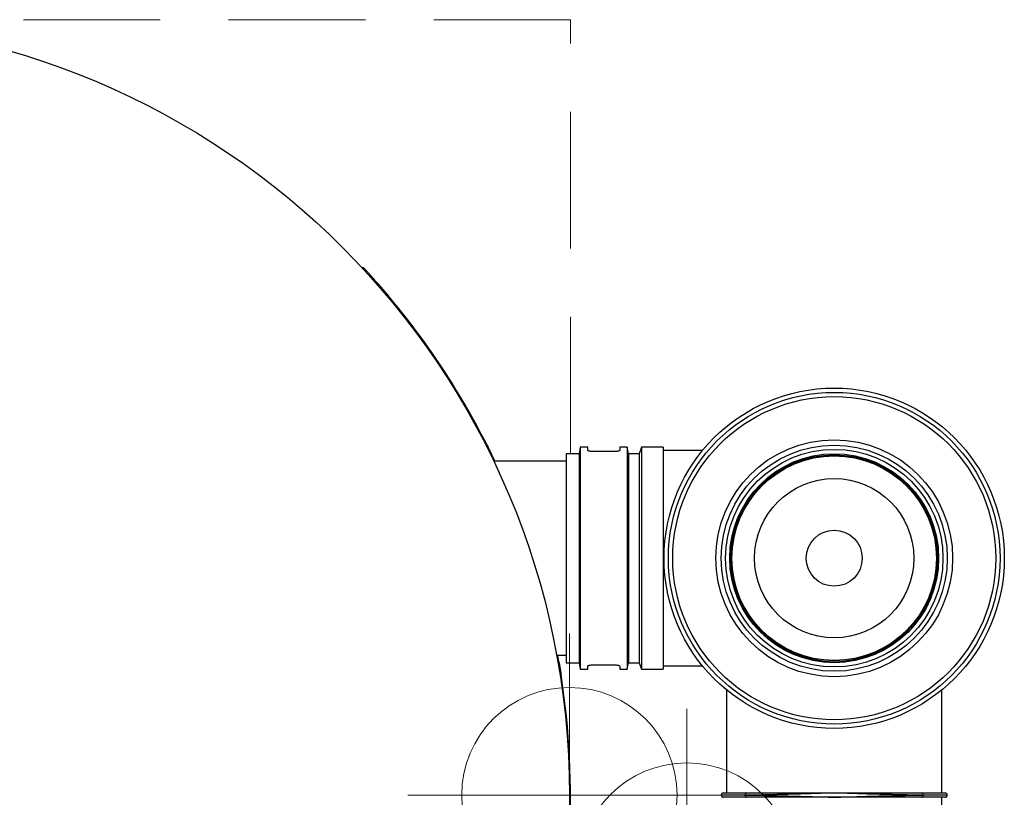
# Model space of a CAD drawing. Header units: millimetres. Extents: x -4127 to -3206, y -102 to 747.
# Tile 5 of 5: x -3663 to -3206, y 386 to 747. Entities that reach past the tile are written whole.
import ezdxf

# ---------------------------------------------------------------- set-up
doc = ezdxf.new("R2010")
doc.units = ezdxf.units.MM
doc.header["$PDSIZE"] = -1
doc.linetypes.add('HIDDEN', pattern=[1.905, 1.27, -0.635])

# ---------------------------------------------------------------- blocks, each defined once
blk = doc.blocks.new('Block4')
at = {"color": 7, "linetype": 'Continuous', "lineweight": 0}
for p, q in [((-6347.6, -1580.34), (-6347.6, -1730.34)), ((-6422.6, -1655.34), (-6272.6, -1655.34))]:
    blk.add_line(p, q, dxfattribs=at)
blk.add_circle((-6347.6, -1655.34), 50, dxfattribs=at)
blk.add_point((-6347.6, -1655.34), dxfattribs=at)
blk = doc.blocks.new('Block5')
at = {"color": 7, "linetype": 'Continuous'}
blk.add_blockref('Block4', (6347.6, 1655.34), dxfattribs=at)

msp = doc.modelspace()

# ---------------------------------------------------------------- linework, layer by layer
at = {"color": 7, "linetype": 'HIDDEN', "lineweight": 15, "ltscale": 50}
for p, q in [((-3407.25, 746.67), (-4127.25, 746.67)), ((-3407.25, 545.17), (-3407.25, 746.67))]:
    msp.add_line(p, q, dxfattribs=at)
at = {"color": 7, "linetype": 'Continuous', "lineweight": 30}
for p, q in [((-3504.16, 631.67), (-3503.48, 631.67)), ((-3443.78, 544.67), (-3444.33, 544.67)), ((-3442.33, 541.67), (-3443.78, 544.67)), ((-3403.25, 545.17), (-3409.25, 545.17)), ((-3409.25, 545.17), (-3409.25, 448.17)), ((-3402.72, 548.17), (-3403.25, 545.17)), ((-3403.25, 545.17), (-3403.25, 448.17)), ((-3399.22, 548.17), (-3402.72, 548.17)), ((-3402.72, 548.17), (-3402.72, 445.17)), ((-3399.22, 546.76), (-3399.22, 548.17)), ((-3386.37, 546.24), (-3397.22, 546.24)), ((-3380.87, 548.17), (-3384.37, 548.17)), ((-3384.37, 548.17), (-3384.37, 546.76)), ((-3380.34, 545.17), (-3380.87, 548.17)), ((-3380.87, 548.17), (-3380.87, 445.17)), ((-3375.34, 545.17), (-3380.34, 545.17)), ((-3380.34, 545.17), (-3380.34, 448.17)), ((-3374.25, 548.17), (-3375.34, 545.17)), ((-3375.34, 545.17), (-3375.34, 448.17)), ((-3364.25, 548.17), (-3374.25, 548.17)), ((-3374.25, 548.17), (-3374.25, 445.17)), ((-3364.25, 548.17), (-3364.25, 445.17)), ((-3345.92, 546.67), (-3364.25, 546.67)), ((-3409.25, 541.67), (-3442.88, 541.67)), ((-3413.68, 451.67), (-3409.25, 451.67)), ((-3413.14, 448.67), (-3412.63, 448.67)), ((-3409.25, 448.17), (-3403.25, 448.17)), ((-3403.25, 448.17), (-3402.72, 445.17)), ((-3380.87, 445.17), (-3380.34, 448.17)), ((-3380.34, 448.17), (-3375.34, 448.17)), ((-3375.34, 448.17), (-3374.25, 445.17)), ((-3402.72, 445.17), (-3399.22, 445.17)), ((-3399.22, 445.17), (-3399.22, 446.59)), ((-3397.22, 447.11), (-3386.37, 447.11)), ((-3384.37, 446.59), (-3384.37, 445.17)), ((-3384.37, 445.17), (-3380.87, 445.17)), ((-3374.25, 445.17), (-3364.25, 445.17)), ((-3364.25, 446.67), (-3345.92, 446.67)), ((-3334.75, 435.51), (-3334.75, 387.67)), ((-3234.75, 387.67), (-3234.75, 435.51)), ((-3336.25, 387.67), (-3325.34, 387.67)), ((-3325.3, 385.67), (-3336.25, 385.67)), ((-3326.09, 386.67), (-3326.13, 386.67)), ((-3325.34, 387.67), (-3284.75, 387.67)), ((-3284.75, 387.67), (-3244.16, 387.67)), ((-3233.25, 385.67), (-3244.2, 385.67)), ((-3244.16, 387.67), (-3233.25, 387.67)), ((-3243.38, 386.67), (-3243.41, 386.67)), ((-3234.75, 372.02), (-3234.75, 385.68))]:
    msp.add_line(p, q, dxfattribs=at)
at = {"color": 8, "linetype": 'Continuous', "lineweight": 30}
for p, q in [((-3498.03, 625.67), (-3498.7, 625.67)), ((-3447.34, 550.67), (-3446.78, 550.67)), ((-3411.63, 442.67), (-3412.14, 442.67)), ((-3326.13, 386.67), (-3337.25, 386.67)), ((-3232.25, 386.67), (-3243.38, 386.67))]:
    msp.add_line(p, q, dxfattribs=at)
at = {"color": 7, "linetype": 'Continuous', "lineweight": 30}
for centre, radius in [((-3767.25, 386.67), 359.5), ((-3284.75, 496.67), 79), ((-3284.75, 496.67), 77), ((-3284.75, 496.67), 75), ((-3284.75, 496.67), 55), ((-3284.75, 496.67), 52.5), ((-3284.75, 496.67), 50.5), ((-3284.75, 496.67), 48.5), ((-3284.75, 496.67), 48), ((-3284.75, 496.67), 47.5), ((-3284.75, 496.67), 37), ((-3284.75, 496.67), 13)]:
    msp.add_circle(centre, radius, dxfattribs=at)
for centre, radius, start, end in [((-3767.25, 386.67), 360, 27.1007, 41.5971), ((-3767.25, 386.67), 360, 356.5315, 8.949), ((-3336.25, 386.67), 1, 90, 180), ((-3336.25, 386.67), 1, 180, 270), ((-3325.22, 386.77), 0.913, 97.5625, 185.9526), ((-3325.18, 386.58), 0.913, 174.0265, 262.4076), ((-3244.32, 386.58), 0.913, 277.5921, 5.9716), ((-3244.28, 386.77), 0.913, 354.0424, 82.4404), ((-3233.25, 386.67), 1, 0, 90), ((-3233.25, 386.67), 1, 270, 0)]:
    msp.add_arc(centre, radius, start, end, dxfattribs=at)
for points, knots in [([(-3503.48, 631.67), (-3503.48, 631.67), (-3503.43, 631.62), (-3503.29, 631.46), (-3503.23, 631.4), (-3503.09, 631.25), (-3503.01, 631.17), (-3502.84, 630.98), (-3502.74, 630.87), (-3502.53, 630.65), (-3502.43, 630.53), (-3502.09, 630.16), (-3501.84, 629.89), (-3501.31, 629.31), (-3501.03, 629.01), (-3500.46, 628.38), (-3500.17, 628.06), (-3499.57, 627.39), (-3499.26, 627.05), (-3498.65, 626.37), (-3498.34, 626.02), (-3498.03, 625.67)], [0, 0, 0, 0, 0.125, 0.125, 0.1875, 0.1875, 0.25, 0.25, 0.3125, 0.3125, 0.375, 0.375, 0.5, 0.5, 0.625, 0.625, 0.75, 0.75, 0.875, 0.875, 1, 1, 1, 1]), ([(-3446.77, 550.65), (-3446.83, 550.79), (-3447.12, 551.35), (-3447.29, 551.67), (-3447.26, 551.61), (-3447.25, 551.59)], [0, 0, 0, 0, 0.187795, 0.776289, 1, 1, 1, 1]), ([(-3446.78, 550.67), (-3446.4, 549.93), (-3446.03, 549.2), (-3445.49, 548.14), (-3445.32, 547.8), (-3445, 547.15), (-3444.85, 546.85), (-3444.56, 546.27), (-3444.43, 546.01), (-3444.26, 545.67), (-3444.21, 545.56), (-3444.11, 545.36), (-3444.07, 545.27), (-3443.95, 545.02), (-3443.88, 544.89), (-3443.8, 544.72), (-3443.78, 544.67), (-3443.78, 544.67)], [0, 0, 0, 0, 0.25, 0.25, 0.375, 0.375, 0.5, 0.5, 0.625, 0.625, 0.6875, 0.6875, 0.75, 0.75, 0.875, 0.875, 1, 1, 1, 1]), ([(-3397.22, 546.24), (-3397.44, 546.24), (-3397.88, 546.25), (-3398.47, 546.34), (-3398.92, 546.47), (-3399.18, 546.62), (-3399.21, 546.72), (-3399.22, 546.76)], [0, 0, 0, 0, 0.20554, 0.410946, 0.62002, 0.836371, 1, 1, 1, 1]), ([(-3384.37, 546.76), (-3384.4, 546.7), (-3384.44, 546.59), (-3384.81, 546.43), (-3385.34, 546.3), (-3385.9, 546.24), (-3386.25, 546.24), (-3386.37, 546.24)], [0, 0, 0, 0, 0.223148, 0.446357, 0.667435, 0.881728, 1, 1, 1, 1]), ([(-3412.63, 448.67), (-3412.77, 449.48), (-3412.93, 450.38), (-3413.15, 451.54), (-3413.17, 451.67)], [0, 0, 0, 0, 0.886182, 1, 1, 1, 1]), ([(-3412.63, 448.67), (-3412.62, 448.61), (-3412.6, 448.48), (-3412.42, 447.47), (-3412.17, 445.97), (-3411.89, 444.28), (-3411.71, 443.14), (-3411.63, 442.67)], [0, 0, 0, 0, 0.210935, 0.42182, 0.634187, 0.84951, 1, 1, 1, 1]), ([(-3399.22, 446.59), (-3399.2, 446.65), (-3399.15, 446.76), (-3398.79, 446.92), (-3398.26, 447.05), (-3397.7, 447.11), (-3397.35, 447.11), (-3397.22, 447.11)], [0, 0, 0, 0, 0.223151, 0.446362, 0.667442, 0.881737, 1, 1, 1, 1]), ([(-3386.37, 447.11), (-3386.15, 447.11), (-3385.72, 447.1), (-3385.13, 447.01), (-3384.68, 446.87), (-3384.42, 446.73), (-3384.39, 446.63), (-3384.37, 446.59)], [0, 0, 0, 0, 0.20554, 0.410945, 0.620019, 0.836373, 1, 1, 1, 1]), ([(-3284.75, 387.67), (-3284.84, 387.67), (-3285.81, 387.64), (-3288.94, 387.55), (-3294.12, 387.39), (-3299.35, 387.23), (-3304.25, 387.09), (-3308.82, 386.97), (-3313.9, 386.84), (-3318.5, 386.75), (-3322.61, 386.69), (-3324.93, 386.68), (-3326.09, 386.67)], [0, 0, 0, 0, 0.0054695, 0.0614657, 0.197365, 0.3332636, 0.4006032, 0.5240989, 0.6479863, 0.7714816, 0.8857403, 1, 1, 1, 1]), ([(-3326.09, 386.67), (-3324.93, 386.67), (-3322.61, 386.66), (-3318.5, 386.6), (-3313.91, 386.51), (-3308.82, 386.39), (-3303.44, 386.24), (-3297.81, 386.07), (-3292.01, 385.89), (-3287.58, 385.78), (-3283.11, 385.74), (-3278.63, 385.88), (-3272.76, 386.05), (-3267.09, 386.21), (-3261.63, 386.36), (-3256.48, 386.49), (-3251.68, 386.59), (-3247.24, 386.66), (-3244.7, 386.67), (-3243.41, 386.67)], [0, 0, 0, 0, 0.057105, 0.11421, 0.175963, 0.237913, 0.299667, 0.361583, 0.423697, 0.485611, 0.501426, 0.564795, 0.626779, 0.688959, 0.750943, 0.812922, 0.875099, 0.937078, 1, 1, 1, 1]), ([(-3244.2, 385.67), (-3245.45, 385.67), (-3247.96, 385.67), (-3252.3, 385.67), (-3256.93, 385.67), (-3261.79, 385.67), (-3266.92, 385.67), (-3272.29, 385.67), (-3277.82, 385.67), (-3283.43, 385.67), (-3289.06, 385.67), (-3294.63, 385.67), (-3300.09, 385.67), (-3305.34, 385.67), (-3310.34, 385.67), (-3315.51, 385.67), (-3320.69, 385.67), (-3323.77, 385.67), (-3325.3, 385.67)], [0, 0, 0, 0, 0.064705, 0.129409, 0.188792, 0.248364, 0.307747, 0.367129, 0.4267, 0.486081, 0.545462, 0.605033, 0.664413, 0.723795, 0.783365, 0.842745, 0.921373, 1, 1, 1, 1]), ([(-3243.41, 386.67), (-3244.57, 386.68), (-3246.89, 386.69), (-3251.01, 386.75), (-3255.6, 386.84), (-3260.68, 386.97), (-3265.25, 387.09), (-3270.15, 387.23), (-3275.39, 387.39), (-3280.56, 387.55), (-3283.69, 387.64), (-3284.67, 387.67), (-3284.75, 387.67)], [0, 0, 0, 0, 0.11426, 0.228518, 0.352013, 0.475901, 0.599397, 0.666736, 0.802634, 0.938534, 0.99453, 1, 1, 1, 1])]:
    msp.add_open_spline(points, degree=3, knots=knots, dxfattribs=at)

# ---------------------------------------------------------------- block references
at = {"color": 7, "linetype": 'Continuous'}
for p in [(-3407.75, 386.67), (-3353.25, 351.67)]:
    msp.add_blockref('Block5', p, dxfattribs=at)

doc.saveas('drawing.dxf')
